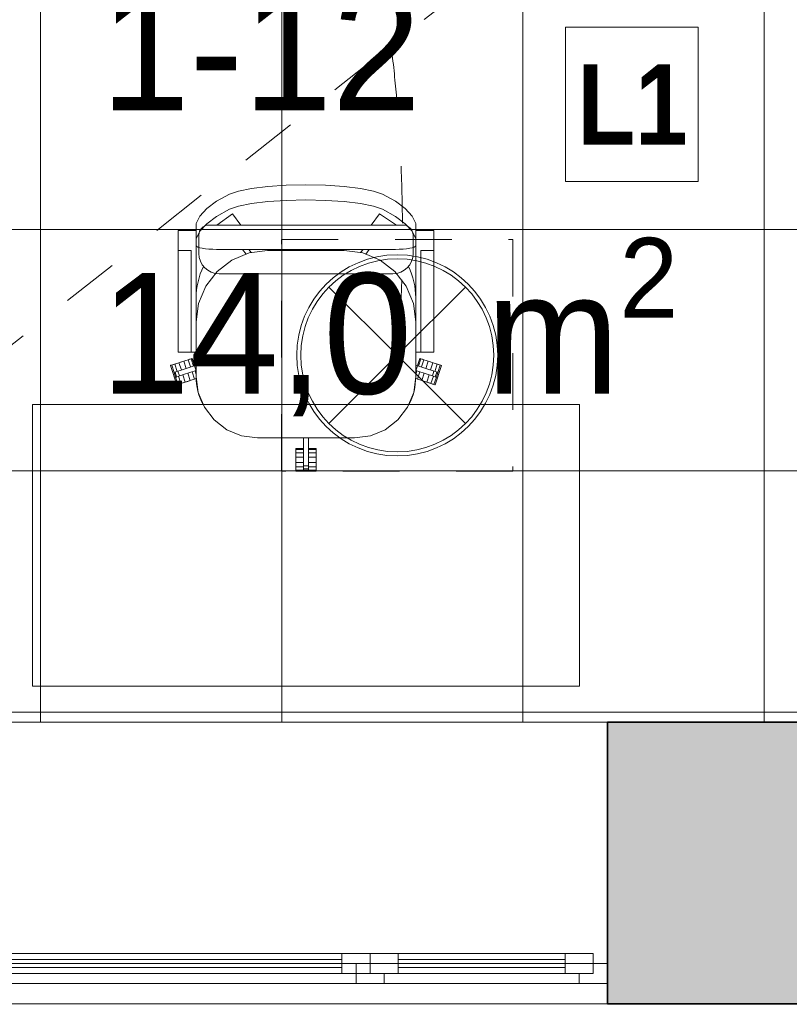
# Model space of a CAD drawing. Header units: millimetres. Extents: x -2932 to 42461, y -10716 to 17298.
# Tile 37 of 168: x 13174 to 15087, y -702 to 1747. Entities that reach past the tile are written whole.
import ezdxf

# ---------------------------------------------------------------- set-up
doc = ezdxf.new("R2010")
doc.units = ezdxf.units.MM
doc.header["$MEASUREMENT"] = 0
for name, pattern in [('Aligning Line', [635, 317.5, -317.5]), ('Dashed', [423.333333, 211.666667, -211.666667]), ('Small Dashed', [282.222222, 141.111111, -141.111111]), ('Wipeout_Contour', [1000, 0, -1000])]:
    doc.linetypes.add(name, pattern=pattern)
for name, color, linetype, lineweight in [('0_Pen_No__1', 7, 'Continuous', 13), ('A-FLOR.IFC Model_Pen_No__2', 8, 'Continuous', 15), ('ARCHICAD Windows_Pen_No__2', 8, 'Continuous', 15), ('ARCHICAD Zone Stamps_Pen_No__1', 7, 'Continuous', 13), ('Cut Pattern-1_Pen_No__2', 8, 'Continuous', 15), ('Grids-2_Pen_No__1', 7, 'Continuous', 13), ('I-FURN.IFC Model_Pen_No__2', 8, 'Continuous', 15), ('I-WALL.IFC Model_Pen_No__2', 8, 'Continuous', 15), ('I-WALL.IFC Model_Pen_No__27', 7, 'Continuous', 35), ('SA_LAGI_Pen_No__1', 7, 'Continuous', 13), ('SA_VALGUSTI_Pen_No__20', 1, 'Continuous', 0), ('Walls-1_Pen_No__1', 7, 'Continuous', 13), ('Walls_Pen_No__1', 7, 'Continuous', 13), ('Windows-1_Pen_No__1', 7, 'Continuous', 13), ('Windows_Pen_No__1', 7, 'Continuous', 13)]:
    doc.layers.add(name, color=color, linetype=linetype, lineweight=lineweight)
doc.layers.add('Furniture-1_Pen_No__62', color=7, linetype='Continuous', lineweight=20, true_color=0xaaaaaa)
doc.layers.add('SA_LAGI_Pen_No__102', color=7, linetype='Continuous', lineweight=13, true_color=0xcccccc)
doc.layers.add('I-WALL.IFC Model', color=7, linetype='Continuous')
doc.styles.add('GENERATED_STYLE_1', font='txt', dxfattribs={"width": 0.95})
doc.styles.add('GENERATED_STYLE_2', font='txt', dxfattribs={"width": 0.84})
doc.styles.add('GENERATED_STYLE_4', font='txt', dxfattribs={"width": 0.84})
doc.dimstyles.new('GENERATED_STYLE__2', dxfattribs={"dimtxt": 200, "dimasz": 152, "dimexe": 0.18, "dimexo": 0.0625, "dimgap": 0.09, "dimtad": 1, "dimtih": 1, "dimtoh": 1, "dimdec": 0, "dimzin": 0, "dimdsep": 46, "dimtxsty": 'GENERATED_STYLE_2', "dimblk": 'ARROWHEAD_2', "dimblk1": 'ARROWHEAD_2', "dimblk2": 'ARROWHEAD_2', "dimcen": 0.09, "dimse1": 1, "dimse2": 1, "dimclrd": 7, "dimclre": 7, "dimclrt": 7, "dimadec": 0, "dimazin": 0, "dimtfac": 1, "dimtdec": 4, "dimtmove": 0, "dimatfit": 3, "dimfxl": 0, "dimtolj": 1, "dimtzin": 0, "dimarcsym": 0})
doc.dimstyles.new('GENERATED_STYLE__3', dxfattribs={"dimtxt": 200, "dimasz": 152, "dimexe": 0.18, "dimexo": 0.0625, "dimgap": 0.09, "dimtad": 1, "dimdec": 0, "dimzin": 0, "dimdsep": 46, "dimtxsty": 'GENERATED_STYLE_2', "dimblk": 'ARROWHEAD_2', "dimblk1": 'ARROWHEAD_2', "dimblk2": 'ARROWHEAD_2', "dimcen": 0.09, "dimse1": 1, "dimse2": 1, "dimclrd": 7, "dimclre": 7, "dimclrt": 7, "dimadec": 0, "dimazin": 0, "dimtfac": 1, "dimtdec": 4, "dimtmove": 0, "dimatfit": 3, "dimfxl": 0, "dimtolj": 1, "dimtzin": 0, "dimarcsym": 0})

# ---------------------------------------------------------------- blocks, each defined once
blk = doc.blocks.new('*D16')
at = {"layer": '0_Pen_No__1', "color": 7, "linetype": 'Continuous', "lineweight": 13}
for p, q in [((11988, -1564.6), (11988, -1264.6)), ((16188.8, -1564.6), (16188.8, -1264.6)), ((12045.7, -1314.6), (11930.3, -1514.6)), ((16246.5, -1314.6), (16131, -1514.6)), ((11988, -1414.6), (16188.8, -1414.6))]:
    blk.add_line(p, q, dxfattribs=at)
at = {"color": 254, "linetype": 'Wipeout_Contour', "lineweight": 0, "ltscale": 56586.223936}
blk.add_wipeout([(13766.8, -1406.5), (14410, -1406.5), (14410, -1142.7), (13766.8, -1142.7)], dxfattribs=at)
at = {"color": 254, "linetype": 'Wipeout_Contour', "lineweight": 0, "ltscale": 63956.936056}
blk.add_wipeout([(15712.8, -1406.5), (16162.8, -1406.5), (16162.8, -1142.7), (15712.8, -1142.7)], dxfattribs=at)
at = {"layer": '0_Pen_No__1', "color": 7, "lineweight": 13, "char_height": 200, "attachment_point": 7, "style": 'GENERATED_STYLE_2'}
for s, insert in [('\\A1;{\\pql;\\fArial|b0|i0|c0|p34;4\xa0201}', (13798.6, -1374.6)), ('\\A1;{\\pql;\\fArial|b0|i0|c0|p34;163}', (15744.6, -1374.6))]:
    blk.add_mtext(s, dxfattribs=dict(at, insert=insert))
blk = doc.blocks.new('ARROWHEAD_2')
at = {"color": 0, "linetype": 'Continuous', "lineweight": 0}
for p, q in [((-0.378, -0.655), (0.378, 0.655)), ((0, 0), (-1, 0))]:
    blk.add_line(p, q, dxfattribs=at)
blk = doc.blocks.new('*D37')
at = {"layer": '0_Pen_No__1', "color": 7, "linetype": 'Continuous', "lineweight": 13}
for p, q in [((12585, -1879.2), (12585, -1579.2)), ((14635, -1879.2), (14635, -1579.2)), ((12642.7, -1629.2), (12527.3, -1829.2)), ((14692.7, -1629.2), (14577.3, -1829.2)), ((12585, -1729.2), (14635, -1729.2))]:
    blk.add_line(p, q, dxfattribs=at)
at = {"color": 254, "linetype": 'Wipeout_Contour', "lineweight": 0, "ltscale": 54812.571489}
blk.add_wipeout([(13288.4, -1721), (13931.6, -1721), (13931.6, -1457.3), (13288.4, -1457.3)], dxfattribs=at)
at = {"layer": '0_Pen_No__1', "color": 7, "lineweight": 13, "insert": (13320.3, -1689.2), "char_height": 200, "attachment_point": 7, "style": 'GENERATED_STYLE_2'}
blk.add_mtext('\\A1;{\\pql;\\fArial|b0|i0|c0|p34;2\xa0050}', dxfattribs=at)
blk = doc.blocks.new('*D38')
at = {"layer": '0_Pen_No__1', "color": 7, "linetype": 'Continuous', "lineweight": 13}
for p, q in [((14635, -1879.2), (14635, -1579.2)), ((16351.2, -1879.2), (16351.2, -1579.2)), ((14692.7, -1629.2), (14577.3, -1829.2)), ((16409, -1629.2), (16293.5, -1829.2)), ((14635, -1729.2), (16351.2, -1729.2))]:
    blk.add_line(p, q, dxfattribs=at)
at = {"color": 254, "linetype": 'Wipeout_Contour', "lineweight": 0, "ltscale": 62300.006684}
blk.add_wipeout([(15171.5, -1721), (15814.7, -1721), (15814.7, -1457.3), (15171.5, -1457.3)], dxfattribs=at)
at = {"layer": '0_Pen_No__1', "color": 7, "lineweight": 13, "insert": (15203.4, -1689.2), "char_height": 200, "attachment_point": 7, "style": 'GENERATED_STYLE_2'}
blk.add_mtext('\\A1;{\\pql;\\fArial|b0|i0|c0|p34;1\xa0716}', dxfattribs=at)
blk = doc.blocks.new('*D122')
at = {"layer": '0_Pen_No__1', "color": 7, "linetype": 'Continuous', "lineweight": 13}
for p, q in [((-1293.9, 57.7), (-1093.9, -57.7)), ((-1043.9, 0), (-1343.9, 0)), ((-1193.9, -700), (-1193.9, 0)), ((-1293.9, -642.3), (-1093.9, -757.7)), ((-1043.9, -700), (-1343.9, -700)), ((-1193.9, -797.8), (-1193.9, -700))]:
    blk.add_line(p, q, dxfattribs=at)
at = {"color": 254, "linetype": 'Wipeout_Contour', "lineweight": 0, "ltscale": 5586.472026}
blk.add_wipeout([(-1202, -575), (-1202, -125), (-1465.8, -125), (-1465.8, -575)], dxfattribs=at)
at = {"layer": '0_Pen_No__1', "color": 7, "lineweight": 13, "insert": (-1233.9, -543.2), "char_height": 200, "attachment_point": 7, "rotation": 90, "style": 'GENERATED_STYLE_2'}
blk.add_mtext('\\A1;{\\pql;\\fArial|b0|i0|c0|p34;700}', dxfattribs=at)
blk = doc.blocks.new('*D123')
at = {"layer": '0_Pen_No__1', "color": 7, "linetype": 'Continuous', "lineweight": 13}
for p, q in [((-1293.9, 6067.7), (-1093.9, 5952.3)), ((-1043.9, 6010), (-1343.9, 6010)), ((-1193.9, 0), (-1193.9, 6010)), ((-1293.9, 57.7), (-1093.9, -57.7)), ((-1043.9, 0), (-1343.9, 0))]:
    blk.add_line(p, q, dxfattribs=at)
at = {"color": 254, "linetype": 'Wipeout_Contour', "lineweight": 0, "ltscale": 23652.51132}
blk.add_wipeout([(-1202, 5534), (-1202, 5984.1), (-1465.8, 5984.1), (-1465.8, 5534)], dxfattribs=at)
at = {"color": 254, "linetype": 'Wipeout_Contour', "lineweight": 0, "ltscale": 13170.371674}
blk.add_wipeout([(-1202, 2683.4), (-1202, 3326.6), (-1465.8, 3326.6), (-1465.8, 2683.4)], dxfattribs=at)
at = {"layer": '0_Pen_No__1', "color": 7, "lineweight": 13, "char_height": 200, "attachment_point": 7, "rotation": 90, "style": 'GENERATED_STYLE_2'}
for s, insert in [('\\A1;{\\pql;\\fArial|b0|i0|c0|p34;420}', (-1233.9, 5565.9)), ('\\A1;{\\pql;\\fArial|b0|i0|c0|p34;6\xa0010}', (-1233.9, 2715.3))]:
    blk.add_mtext(s, dxfattribs=dict(at, insert=insert))

msp = doc.modelspace()

# ---------------------------------------------------------------- hatches: boundary and pattern name
at = {"layer": 'I-WALL.IFC Model', "linetype": 'Continuous', "lineweight": 0, "true_color": 0x000000}
msp.add_hatch(color=178, dxfattribs=at).paths.add_polyline_path([(14635, 0), (14635, -700), (16345, -700), (16345, 0)])

# ---------------------------------------------------------------- linework, layer by layer
at = {"layer": 'A-FLOR.IFC Model_Pen_No__2', "color": 8, "linetype": 'Continuous', "lineweight": 15, "flags": 128}
msp.add_lwpolyline([(-100, 6430), (0, 6430), (0, 0), (30435, 0), (30435, 6520), (38315, 6520), (38315, 12500), (12000, 12500), (12000, 7875), (8430, 7875), (8430, 12496.2), (2165, 12496.2), (2165, 11220), (-100, 11220)], close=True, dxfattribs=at)
at = {"layer": 'A-FLOR.IFC Model_Pen_No__2', "color": 8, "linetype": 'Dashed', "lineweight": 15, "flags": 128}
msp.add_lwpolyline([(0, 0), (30430, 0), (30430, 6520), (33865, 6520), (33865, 0), (38600, 0), (38600, 5615), (38315, 5615), (38315, 12500), (12000, 12500), (12000, 7905), (8430, 7905), (8430, 12496.2), (2165, 12496.2), (2165, 6180), (0, 6180)], close=True, dxfattribs=at)
at = {"layer": 'ARCHICAD Windows_Pen_No__2', "color": 8, "linetype": 'Continuous', "lineweight": 15}
for p, q in [((12620, -575), (14045, -575)), ((14045, -575), (14600, -575)), ((14045, -600), (14045, -575)), ((14600, -575), (14600, -600)), ((12585, -600), (14635, -600)), ((14635, -600), (14635, -650)), ((14635, -650), (12585, -650))]:
    msp.add_line(p, q, dxfattribs=at)
at = {"layer": 'I-FURN.IFC Model_Pen_No__2', "color": 8, "linetype": 'Continuous', "lineweight": 15}
for p, q in [((13717.6, 1321), (13750.1, 1327.4)), ((13750.1, 1327.4), (13790.6, 1332.3)), ((13790.6, 1332.3), (13836.6, 1335.3)), ((13836.6, 1335.3), (13885.5, 1336.4)), ((13885.5, 1336.4), (13934.4, 1335.3)), ((13934.4, 1335.3), (13980.4, 1332.3)), ((13980.4, 1332.3), (14020.9, 1327.4)), ((14020.9, 1327.4), (14053.4, 1321)), ((13663.2, 1295.4), (13695, 1313.4)), ((13695, 1313.4), (13717.6, 1321)), ((13836.6, 1297.8), (13790.6, 1294.8)), ((13885.5, 1298.8), (13836.6, 1297.8)), ((13934.4, 1297.8), (13885.5, 1298.8)), ((13980.4, 1294.8), (13934.4, 1297.8)), ((14053.4, 1321), (14076, 1313.4)), ((14076, 1313.4), (14107.8, 1295.4)), ((13621.8, 1258.7), (13638.7, 1277.2)), ((13638.7, 1277.2), (13663.2, 1295.4)), ((13695, 1275.8), (13663.2, 1257.9)), ((13717.6, 1283.4), (13695, 1275.8)), ((13750.1, 1289.9), (13717.6, 1283.4)), ((13790.6, 1294.8), (13750.1, 1289.9)), ((14020.9, 1289.9), (13980.4, 1294.8)), ((14053.4, 1283.4), (14020.9, 1289.9)), ((14076, 1275.8), (14053.4, 1283.4)), ((14107.8, 1257.9), (14076, 1275.8)), ((14107.8, 1295.4), (14132.3, 1277.2)), ((14132.3, 1277.2), (14149.2, 1258.7)), ((13612.4, 1240), (13621.8, 1258.7)), ((13663.2, 1257.9), (13638.7, 1239.7)), ((14132.3, 1239.7), (14107.8, 1257.9)), ((14149.2, 1258.7), (14158.5, 1240)), ((13612.4, 1202.5), (13612.4, 1240)), ((13638.7, 1239.7), (13621.8, 1221.1)), ((14149.2, 1221.1), (14132.3, 1239.7)), ((14158.5, 1202.5), (14158.5, 1240)), ((13568, 1220.3), (13568, 1222.6)), ((13568, 1222.6), (13612.4, 1222.6)), ((13568, 1218.8), (13568, 1220.3)), ((13568, 1213.5), (13568, 1218.8)), ((13568, 1208.1), (13568, 1213.5)), ((13568, 1200.1), (13568, 1208.1)), ((13568, 1192.1), (13568, 1200.1)), ((13621.8, 1221.1), (13612.4, 1202.5)), ((13612.4, 1202.5), (13612.4, 1200.6)), ((13612.4, 1200.6), (13612.4, 1200.1)), ((13612.4, 1200.1), (13612.4, 1192.1)), ((14158.5, 1202.5), (14149.2, 1221.1)), ((14158.5, 1222.6), (14203, 1222.6)), ((14158.5, 1200.6), (14158.5, 1202.5)), ((14158.5, 1200.1), (14158.5, 1200.6)), ((14158.5, 1192.1), (14158.5, 1200.1)), ((14203, 1222.6), (14203, 1220.3)), ((14203, 1220.3), (14203, 1218.8)), ((14203, 1218.8), (14203, 1213.5)), ((14203, 1213.5), (14203, 1208.1)), ((14203, 1208.1), (14203, 1200.1)), ((14203, 1200.1), (14203, 1192.1)), ((13568, 1184.8), (13568, 1192.1)), ((13568, 1173.2), (13568, 1184.8)), ((13612.4, 1192.1), (13612.4, 1182.7)), ((13612.4, 1184.8), (13614.4, 1183.1)), ((13612.4, 1182.7), (13612.4, 1173.2)), ((13614.4, 1183.1), (13616.3, 1181.4)), ((13616.3, 1181.4), (13621.8, 1180)), ((13621.8, 1180), (13627.3, 1178.6)), ((13627.3, 1178.6), (13635.6, 1177.6)), ((13635.6, 1177.6), (13643.8, 1176.7)), ((13643.8, 1176.7), (13653.5, 1176.3)), ((13653.5, 1176.3), (13663.3, 1176)), ((13663.3, 1176), (14107.8, 1176)), ((13736.7, 1164), (13728, 1176)), ((13743.7, 1176), (13749.6, 1167.8)), ((14021.4, 1167.8), (14027.3, 1176)), ((14043, 1176), (14034.3, 1164)), ((14107.8, 1176), (14117.5, 1176.3)), ((14117.5, 1176.3), (14127.2, 1176.7)), ((14127.2, 1176.7), (14135.4, 1177.6)), ((14135.4, 1177.6), (14143.7, 1178.6)), ((14143.7, 1178.6), (14149.2, 1180)), ((14149.2, 1180), (14154.7, 1181.4)), ((14154.7, 1181.4), (14156.6, 1183.1)), ((14156.6, 1183.1), (14158.5, 1184.8)), ((14158.5, 1182.7), (14158.5, 1192.1)), ((14158.5, 1173.2), (14158.5, 1182.7)), ((14203, 1192.1), (14203, 1184.8)), ((14203, 1184.8), (14203, 1173.2)), ((13568, 970), (13568, 1173.2)), ((13612.4, 1173.2), (13612.4, 970)), ((13744.2, 1167.1), (13701.4, 1149.4)), ((13790.2, 1173.2), (13744.2, 1167.1)), ((13980.7, 1173.2), (13790.2, 1173.2)), ((14026.8, 1167.1), (13980.7, 1173.2)), ((14069.7, 1149.4), (14026.8, 1167.1)), ((14158.5, 970), (14158.5, 1173.2)), ((14203, 1173.2), (14203, 970)), ((13701.4, 1149.4), (13664.5, 1121.1)), ((14106.5, 1121.1), (14069.7, 1149.4)), ((13664.5, 1121.1), (13636.3, 1084.3)), ((14134.7, 1084.3), (14106.5, 1121.1)), ((13636.3, 1084.3), (13618.5, 1041.4)), ((14152.5, 1041.4), (14134.7, 1084.3)), ((13618.5, 1041.4), (13612.4, 995.4)), ((14158.5, 995.4), (14152.5, 1041.4)), ((13568, 958.4), (13568, 970)), ((13568, 951.1), (13568, 958.4)), ((13612.4, 970), (13612.4, 960.5)), ((13612.4, 960.5), (13612.4, 951.1)), ((14158.5, 960.5), (14158.5, 970)), ((14158.5, 951.1), (14158.5, 960.5)), ((14203, 970), (14203, 958.4)), ((14203, 958.4), (14203, 951.1)), ((13568, 943.1), (13568, 951.1)), ((13568, 935.1), (13568, 943.1)), ((13568, 929.7), (13568, 935.1)), ((13612.4, 951.1), (13612.4, 943.1)), ((13612.4, 943.1), (13612.4, 935.1)), ((13612.4, 935.1), (13612.4, 929.7)), ((14158.5, 943.1), (14158.5, 951.1)), ((14158.5, 935.1), (14158.5, 943.1)), ((14158.5, 929.7), (14158.5, 935.1)), ((14203, 951.1), (14203, 943.1)), ((14203, 943.1), (14203, 935.1)), ((14203, 935.1), (14203, 929.7)), ((13568, 924.4), (13568, 929.7)), ((13568, 922.9), (13568, 924.4)), ((13568, 920.6), (13568, 922.9)), ((13568, 920.6), (13612.4, 920.6)), ((13612.4, 929.7), (13612.4, 924.4)), ((13612.4, 924.4), (13612.4, 922.5)), ((13612.4, 922.5), (13612.4, 920.6)), ((13612.4, 920.6), (13612.4, 859.4)), ((14158.5, 924.4), (14158.5, 929.7)), ((14158.5, 922.5), (14158.5, 924.4)), ((14158.5, 920.6), (14158.5, 922.5)), ((14158.5, 920.6), (14203, 920.6)), ((14158.5, 859.4), (14158.5, 920.6)), ((14203, 929.7), (14203, 924.4)), ((14203, 924.4), (14203, 922.9)), ((14203, 922.9), (14203, 920.6)), ((13548.9, 887.3), (13549.8, 887.6)), ((13564.6, 839), (13548.9, 887.3)), ((13549.8, 887.6), (13551.5, 888.2)), ((13551.5, 888.2), (13555.2, 889.4)), ((13557.4, 870.1), (13551.5, 888.2)), ((13555.2, 889.4), (13559, 890.6)), ((13559, 890.6), (13564.3, 892.4)), ((13559, 890.6), (13564.9, 872.5)), ((13564.3, 892.4), (13569.7, 894.1)), ((13569.7, 894.1), (13575.7, 896)), ((13575.6, 876), (13569.7, 894.1)), ((13575.7, 896), (13581.7, 898)), ((13577.4, 876.6), (13612.4, 888)), ((13581.7, 898), (13587, 899.7)), ((13587.5, 879.9), (13581.7, 898)), ((13587, 899.7), (13592.4, 901.5)), ((13592.4, 901.5), (13596.1, 902.7)), ((13598.3, 883.4), (13592.4, 901.5)), ((13596.1, 902.7), (13599.9, 903.9)), ((13599.9, 903.9), (13601.6, 904.5)), ((13605.7, 885.8), (13599.9, 903.9)), ((13601.6, 904.5), (13602.5, 904.8)), ((13602.5, 904.8), (13608.4, 886.6)), ((14158.5, 888), (14193.6, 876.6)), ((14162.6, 886.6), (14168.5, 904.8)), ((14171.1, 903.9), (14165.3, 885.8)), ((14168.5, 904.8), (14169.8, 904.3)), ((14169.8, 904.3), (14171.1, 903.9)), ((14171.1, 903.9), (14174.9, 902.7)), ((14178.6, 901.5), (14172.7, 883.4)), ((14174.9, 902.7), (14178.6, 901.5)), ((14178.6, 901.5), (14184, 899.7)), ((14189.3, 898), (14183.5, 879.9)), ((14184, 899.7), (14189.3, 898)), ((14189.3, 898), (14195.3, 896)), ((14195.3, 896), (14201.3, 894.1)), ((14201.3, 894.1), (14195.4, 876)), ((14201.3, 894.1), (14206.7, 892.4)), ((14206.1, 872.5), (14212, 890.6)), ((14222.1, 887.3), (14206.4, 839)), ((14206.7, 892.4), (14212, 890.6)), ((14212, 890.6), (14215.8, 889.4)), ((14219.5, 888.2), (14213.6, 870.1)), ((14215.8, 889.4), (14219.5, 888.2)), ((14219.5, 888.2), (14220.8, 887.8)), ((14220.8, 887.8), (14222.1, 887.3)), ((13557.4, 870.1), (13559.1, 870.6)), ((13561.3, 858), (13557.4, 870.1)), ((13559.1, 870.6), (13560, 870.9)), ((13560, 870.9), (13563.6, 872.1)), ((13563.9, 858.8), (13560, 870.9)), ((13562.6, 858.4), (13561.3, 858)), ((13567.2, 839.9), (13561.3, 858)), ((13563.9, 858.8), (13562.6, 858.4)), ((13563.6, 872.1), (13567.2, 873.2)), ((13567.5, 860), (13563.9, 858.8)), ((13567.2, 873.2), (13572.3, 874.9)), ((13571.1, 861.2), (13567.2, 873.2)), ((13571.1, 861.2), (13567.5, 860)), ((13568.8, 860.4), (13574.7, 842.3)), ((13574.7, 862.3), (13571.1, 861.2)), ((13572.3, 874.9), (13577.4, 876.6)), ((13581.3, 864.5), (13574.7, 862.3)), ((13585.4, 845.8), (13579.5, 863.9)), ((13612.4, 874.6), (13581.3, 864.5)), ((13597.4, 849.7), (13591.5, 867.8)), ((13608.1, 853.2), (13602.2, 871.3)), ((13612.4, 865.1), (13609.7, 873.7)), ((13612.3, 874.6), (13612.4, 874.2)), ((13612.4, 859.4), (13617.6, 820)), ((14153.4, 820), (14158.5, 859.4)), ((14158.5, 874.2), (14158.7, 874.6)), ((14189.7, 864.5), (14158.5, 874.6)), ((14161.3, 873.7), (14158.5, 865.1)), ((14168.8, 871.3), (14162.9, 853.2)), ((14179.5, 867.8), (14173.6, 849.7)), ((14191.5, 863.9), (14185.6, 845.8)), ((14194.8, 862.8), (14189.7, 864.5)), ((14193.6, 876.6), (14200.3, 874.4)), ((14199.9, 861.2), (14194.8, 862.8)), ((14196.3, 842.3), (14202.2, 860.4)), ((14203.8, 873.2), (14199.9, 861.2)), ((14203.5, 860), (14199.9, 861.2)), ((14200.3, 874.4), (14203.8, 873.2)), ((14207.1, 858.8), (14203.5, 860)), ((14203.8, 873.2), (14207.4, 872.1)), ((14209.7, 858), (14203.8, 839.9)), ((14211, 870.9), (14207.1, 858.8)), ((14208, 858.5), (14207.1, 858.8)), ((14207.4, 872.1), (14211, 870.9)), ((14209.7, 858), (14208, 858.5)), ((14213.6, 870.1), (14209.7, 858)), ((14211, 870.9), (14212.3, 870.5)), ((14212.3, 870.5), (14213.6, 870.1)), ((13565.9, 839.4), (13564.6, 839)), ((13567.2, 839.9), (13565.9, 839.4)), ((13570.9, 841.1), (13567.2, 839.9)), ((13574.7, 842.3), (13570.9, 841.1)), ((13580, 844), (13574.7, 842.3)), ((13585.4, 845.8), (13580, 844)), ((13591.4, 847.7), (13585.4, 845.8)), ((13597.4, 849.7), (13591.4, 847.7)), ((13602.7, 851.4), (13597.4, 849.7)), ((13608.1, 853.2), (13602.7, 851.4)), ((13611.8, 854.4), (13608.1, 853.2)), ((13613.1, 854.8), (13611.8, 854.4)), ((14159.2, 854.4), (14157.9, 854.8)), ((14162.9, 853.2), (14159.2, 854.4)), ((14168.3, 851.4), (14162.9, 853.2)), ((14173.6, 849.7), (14168.3, 851.4)), ((14179.6, 847.7), (14173.6, 849.7)), ((14185.6, 845.8), (14179.6, 847.7)), ((14191, 844), (14185.6, 845.8)), ((14196.3, 842.3), (14191, 844)), ((14200.1, 841.1), (14196.3, 842.3)), ((14203.8, 839.9), (14200.1, 841.1)), ((14205.5, 839.3), (14203.8, 839.9)), ((14206.4, 839), (14205.5, 839.3)), ((13617.6, 820), (13632.9, 783.2)), ((14138.1, 783.2), (14153.4, 820)), ((13205.5, 90), (13205.5, 790)), ((13205.5, 790), (14565.5, 790)), ((14565.5, 790), (14565.5, 90)), ((13632.9, 783.2), (13657.1, 751.7)), ((14113.9, 751.7), (14138.1, 783.2)), ((13657.1, 751.7), (13688.7, 727.5)), ((14082.4, 727.5), (14113.9, 751.7)), ((13688.7, 727.5), (13725.4, 712.2)), ((13725.4, 712.2), (13764.8, 707)), ((14006.1, 707), (14045.6, 712.2)), ((14045.6, 712.2), (14082.4, 727.5)), ((13764.8, 707), (14006.1, 707)), ((13879.2, 648.1), (13879.2, 707)), ((13891.9, 707), (13891.9, 648.1)), ((13860.1, 679.7), (13860.1, 680.7)), ((13860.1, 680.7), (13879.2, 680.7)), ((13860.1, 677.9), (13860.1, 679.7)), ((13860.1, 674), (13860.1, 677.9)), ((13879.2, 677.9), (13860.1, 677.9)), ((13860.1, 670.1), (13860.1, 674)), ((13860.1, 664.4), (13860.1, 670.1)), ((13879.2, 670.1), (13860.1, 670.1)), ((13860.1, 658.8), (13860.1, 664.4)), ((13891.9, 680.7), (13910.9, 680.7)), ((13910.9, 677.9), (13891.9, 677.9)), ((13910.9, 670.1), (13891.9, 670.1)), ((13910.9, 680.7), (13910.9, 679.3)), ((13910.9, 679.3), (13910.9, 677.9)), ((13910.9, 677.9), (13910.9, 674)), ((13910.9, 674), (13910.9, 670.1)), ((13910.9, 670.1), (13910.9, 664.4)), ((13910.9, 664.4), (13910.9, 658.8)), ((13860.1, 652.5), (13860.1, 658.8)), ((13879.2, 658.8), (13860.1, 658.8)), ((13860.1, 646.2), (13860.1, 652.5)), ((13860.1, 640.6), (13860.1, 646.2)), ((13879.2, 646.2), (13860.1, 646.2)), ((13860.1, 634.9), (13860.1, 640.6)), ((13879.2, 642.7), (13879.2, 648.1)), ((13879.2, 637.3), (13879.2, 642.7)), ((13879.2, 633.6), (13879.2, 637.3)), ((13891.9, 637.3), (13879.2, 637.3)), ((13910.9, 658.8), (13891.9, 658.8)), ((13891.9, 648.1), (13891.9, 641.1)), ((13910.9, 646.2), (13891.9, 646.2)), ((13891.9, 641.1), (13891.9, 637.3)), ((13891.9, 637.3), (13891.9, 633.6)), ((13910.9, 658.8), (13910.9, 652.5)), ((13910.9, 652.5), (13910.9, 646.2)), ((13910.9, 646.2), (13910.9, 640.6)), ((13910.9, 640.6), (13910.9, 634.9)), ((13860.1, 631), (13860.1, 634.9)), ((13860.1, 634.9), (13879.2, 634.9)), ((13860.1, 627.1), (13860.1, 631)), ((13860.1, 625.3), (13860.1, 627.1)), ((13879.2, 627.1), (13860.1, 627.1)), ((13860.1, 624.3), (13860.1, 625.3)), ((13910.9, 624.3), (13860.1, 624.3)), ((13879.2, 629.8), (13879.2, 633.6)), ((13879.2, 628.9), (13879.2, 629.8)), ((13891.9, 629.8), (13879.2, 629.8)), ((13879.2, 627.1), (13879.2, 628.9)), ((13891.9, 627.1), (13879.2, 627.1)), ((13891.9, 634.9), (13910.9, 634.9)), ((13891.9, 633.6), (13891.9, 629.8)), ((13891.9, 629.8), (13891.9, 628.5)), ((13891.9, 628.5), (13891.9, 627.1)), ((13910.9, 627.1), (13891.9, 627.1)), ((13910.9, 634.9), (13910.9, 631)), ((13910.9, 631), (13910.9, 627.1)), ((13910.9, 627.1), (13910.9, 625.7)), ((13910.9, 625.7), (13910.9, 624.3)), ((13205.5, 90), (14565.5, 90))]:
    msp.add_line(p, q, dxfattribs=at)
at = {"layer": 'I-WALL.IFC Model_Pen_No__2', "color": 8, "linetype": 'Continuous', "lineweight": 15}
for p, q in [((14635, 0), (12585, 0)), ((12585, -700), (14635, -700))]:
    msp.add_line(p, q, dxfattribs=at)
at = {"layer": 'I-WALL.IFC Model_Pen_No__27', "color": 7, "linetype": 'Continuous', "lineweight": 35}
msp.add_line((14635, -700), (14635, 0), dxfattribs=at)
at = {"layer": 'I-WALL.IFC Model_Pen_No__27', "color": 7, "linetype": 'Continuous', "lineweight": 35, "flags": 128}
for points in [[(16345, 0), (14635, 0)], [(14635, -700), (16345, -700)]]:
    msp.add_lwpolyline(points, dxfattribs=at)
at = {"layer": 'SA_LAGI_Pen_No__1', "color": 7, "linetype": 'Small Dashed', "lineweight": 13}
msp.add_line((11963, 0), (16201.2, 3342), dxfattribs=at)
at = {"layer": 'SA_VALGUSTI_Pen_No__20', "color": 1, "linetype": 'Small Dashed', "lineweight": 0}
msp.add_open_spline([(13455.2, 3204.6), (13455.2, 3204.6), (13731.9, 2861.3), (13899.9, 2460.5), (14204.5, 1733.9), (14112.4, 912.4), (14112.4, 912.4)], degree=3, knots=[0, 0, 0, 0, 1, 1, 1, 2, 2, 2, 2], dxfattribs=at)

# ---------------------------------------------------------------- texts
at = {"layer": 'ARCHICAD Zone Stamps_Pen_No__1', "color": 7, "lineweight": 13, "char_height": 300, "attachment_point": 1, "style": 'GENERATED_STYLE_1'}
for s, insert in [('\\A1;{\\pql;\\pt0;\\fSwis721 Lt BT|b0|i0|c0|p34;1-12}', (13374.9, 1822)), ('\\A1;{\\pql;\\pt0,100;\\fSwis721 Lt BT|b0|i0|c0|p34;14,0\\fSwis721 Lt BT|b0|i0|c0|p34;\\A1{\\H.66x;\\S^  ;}\\fSwis721 Lt BT|b0|i0|c0|p34; m\\fSwis721 Lt BT|b0|i0|c0|p34;\\A1{\\H.66x;\\S2^  ;}}', (13374.9, 1204.4))]:
    msp.add_mtext(s, dxfattribs=dict(at, insert=insert))

# ---------------------------------------------------------------- next in the draw order: dimensions: what is measured, and where the dimension line sits
at = {"color": 7, "linetype": 'Continuous', "lineweight": 13}
dim = msp.add_linear_dim(base=(16188.7, -1414.6), p1=(11988, 1526), p2=(16188.7, 2830), dimstyle='GENERATED_STYLE__2', dxfattribs=at)
dim.commit()
dim.dimension.update_dxf_attribs({"geometry": '*D16', "text_midpoint": (14151.9, -1274.6), "dimtype": 160})

# ---------------------------------------------------------------- next in the draw order: dimensions: what is measured, and where the dimension line sits
dim = msp.add_linear_dim(base=(14635, -1729.2), p1=(12585, 0), p2=(14635, 0), dimstyle='GENERATED_STYLE__2', dxfattribs=at)
dim.commit()
dim.dimension.update_dxf_attribs({"geometry": '*D37', "text_midpoint": (13673.5, -1589.2), "dimtype": 160})

# ---------------------------------------------------------------- next in the draw order: dimensions: what is measured, and where the dimension line sits
dim = msp.add_linear_dim(base=(16351.2, -1729.2), p1=(14635, 0), p2=(16351.2, 0), dimstyle='GENERATED_STYLE__2', dxfattribs=at)
dim.commit()
dim.dimension.update_dxf_attribs({"geometry": '*D38', "text_midpoint": (15556.6, -1589.2), "dimtype": 160})

# ---------------------------------------------------------------- next in the draw order: dimensions: what is measured, and where the dimension line sits
dim = msp.add_linear_dim(base=(-1193.9, 0), p1=(15450.3, -700), p2=(15450.3, 0), angle=90, dimstyle='GENERATED_STYLE__3', dxfattribs=at)
dim.commit()
dim.dimension.update_dxf_attribs({"geometry": '*D122', "text_midpoint": (-1333.9, -307.7), "dimtype": 160, "text_rotation": 90})

# ---------------------------------------------------------------- next in the draw order: linework, layer by layer
at = {"layer": 'Walls-1_Pen_No__1', "color": 7, "linetype": 'Continuous', "lineweight": 13}
for p, q in [((14635, -650), (14635, -700)), ((14635, -700), (16345, -700))]:
    msp.add_line(p, q, dxfattribs=at)
at = {"layer": 'Walls_Pen_No__1', "color": 7, "linetype": 'Continuous', "lineweight": 13}
msp.add_line((14635, -700), (12585, -700), dxfattribs=at)
at = {"layer": 'Windows-1_Pen_No__1', "color": 7, "linetype": 'Continuous', "lineweight": 13}
for p, q in [((13975, -625), (13975, -575)), ((13975, -575), (14045, -575)), ((14045, -575), (14045, -625)), ((14045, -625), (14045, -575)), ((14045, -575), (14115, -575)), ((14115, -575), (14115, -625)), ((14530, -625), (14530, -575)), ((14530, -575), (14600, -575)), ((14600, -575), (14600, -625)), ((12690, -590), (13975, -590)), ((13975, -610), (12690, -610)), ((13975, -590), (13975, -610)), ((14010, -650), (14010, -600)), ((14010, -600), (14045, -600)), ((14045, -600), (14045, -625)), ((14115, -610), (14115, -590)), ((14115, -590), (14530, -590)), ((14530, -610), (14115, -610)), ((14530, -590), (14530, -610)), ((14600, -625), (14600, -600)), ((14600, -600), (14635, -600)), ((14635, -600), (14635, -650)), ((14045, -625), (13975, -625)), ((14115, -625), (14045, -625)), ((14045, -625), (14080, -625)), ((14080, -625), (14080, -650)), ((14600, -625), (14530, -625)), ((14565, -625), (14600, -625)), ((14565, -650), (14565, -625)), ((14080, -650), (14010, -650)), ((14635, -650), (14565, -650))]:
    msp.add_line(p, q, dxfattribs=at)
at = {"layer": 'Windows_Pen_No__1', "color": 7, "linetype": 'Continuous', "lineweight": 13}
for p, q in [((13975, -575), (12690, -575)), ((14530, -575), (14115, -575)), ((12690, -625), (13975, -625)), ((14115, -625), (14530, -625)), ((12655, -650), (14010, -650)), ((14080, -650), (14565, -650))]:
    msp.add_line(p, q, dxfattribs=at)

# ---------------------------------------------------------------- next in the draw order: dimensions: what is measured, and where the dimension line sits
at = {"color": 7, "linetype": 'Continuous', "lineweight": 13}
dim = msp.add_linear_dim(base=(-1193.9, 6010), p1=(15450.3, 0), p2=(680, 6010), angle=90, dimstyle='GENERATED_STYLE__3', dxfattribs=at)
dim.commit()
dim.dimension.update_dxf_attribs({"geometry": '*D123', "text_midpoint": (-1333.9, 3068.5), "dimtype": 160, "text_rotation": 90})

# ---------------------------------------------------------------- next in the draw order: hatches: boundary and pattern name
at = {"layer": 'Cut Pattern-1_Pen_No__2', "linetype": 'Continuous', "lineweight": 15}
msp.add_hatch(color=8, dxfattribs=at).paths.add_polyline_path([(16345, 0), (14635, 0), (14635, -700), (16345, -700)])

# ---------------------------------------------------------------- next in the draw order: linework, layer by layer
at = {"layer": 'Furniture-1_Pen_No__62', "color": 253, "linetype": 'Continuous', "lineweight": 20, "true_color": 0xaaaaaa}
for p, q in [((13702.9, 1264.6), (13663.8, 1236.3)), ((13723.5, 1236.3), (13702.9, 1264.6)), ((14047.5, 1236.3), (14068.1, 1264.6)), ((14068.1, 1264.6), (14110.3, 1236.3)), ((14126.7, 1236.3), (13644.3, 1236.3)), ((13619, 1211), (13619, 1165.9)), ((14152, 1211), (14152, 1165.9)), ((13568, 1173.2), (13600.3, 1173.2)), ((13568, 920.6), (13568, 1173.2)), ((13600.3, 920.6), (13600.3, 1173.2)), ((14171.1, 920.6), (14171.1, 1173.2)), ((14203, 1173.2), (14171.1, 1173.2)), ((14203, 920.6), (14203, 1173.2)), ((14101.3, 1115.2), (13669.7, 1115.2)), ((13612.4, 859.4), (13612.4, 1055.2)), ((14158.5, 859.4), (14158.5, 1055.2)), ((13568, 920.6), (13600.3, 920.6)), ((14203, 920.6), (14171.1, 920.6)), ((13548.9, 887.3), (13602.5, 904.8)), ((13564.6, 839), (13548.9, 887.3)), ((13602.5, 904.8), (13612.4, 874.2)), ((14168.5, 904.8), (14158.5, 874.2)), ((14222.1, 887.3), (14168.5, 904.8)), ((14222.1, 887.3), (14206.4, 839)), ((13612.5, 854.6), (13564.6, 839)), ((14206.4, 839), (14158.5, 854.6)), ((13205.5, 90), (13205.5, 790)), ((13205.5, 790), (14565.5, 790)), ((14565.5, 790), (14565.5, 90)), ((13205.5, 90), (14565.5, 90))]:
    msp.add_line(p, q, dxfattribs=at)
for centre, radius, start, end in [((13644.3, 1211), 25.2, 90, 180), ((14126.7, 1211), 25.2, 0, 90), ((13669.7, 1165.9), 50.7, 180, 270), ((14101.3, 1165.9), 50.7, 270, 0), ((13790.2, 1055.2), 177.8, 153.8316, 180), ((13980.7, 1055.2), 177.8, 0, 26.1658), ((13764.8, 859.4), 152.4, 180, 207.4718), ((14006.1, 859.4), 152.4, 332.5282, 0)]:
    msp.add_arc(centre, radius, start, end, dxfattribs=at)
at = {"layer": 'Grids-2_Pen_No__1', "color": 7, "linetype": 'Aligning Line', "lineweight": 13}
msp.add_line((121.4, 0), (38421.6, 0), dxfattribs=at)
at = {"layer": 'SA_VALGUSTI_Pen_No__20', "color": 1, "linetype": 'Small Dashed', "lineweight": 0}
for p, q in [((13824.7, 1200.1), (14400.1, 1200.1)), ((13824.7, 624.7), (13824.7, 1200.1)), ((14400.1, 1200.1), (14400.1, 624.7)), ((14400.1, 624.7), (13824.7, 624.7))]:
    msp.add_line(p, q, dxfattribs=at)
at = {"layer": 'SA_VALGUSTI_Pen_No__20', "color": 1, "linetype": 'Continuous', "lineweight": 0}
for q in [(13942.7, 1082.1), (14282.1, 1082.1), (13942.7, 742.7), (14282.1, 742.7)]:
    msp.add_line((14112.4, 912.4), q, dxfattribs=at)
msp.add_circle((14112.4, 912.4), 240, dxfattribs=at)
for start, end in [(0, 180), (180, 0)]:
    msp.add_arc((14112.4, 912.4), 250, start, end, dxfattribs=at)
at = {"layer": 'Walls-1_Pen_No__1', "color": 7, "linetype": 'Continuous', "lineweight": 13}
for p, q in [((16188.7, 0), (14635, 0)), ((14635, 0), (14635, -600))]:
    msp.add_line(p, q, dxfattribs=at)
at = {"layer": 'Walls_Pen_No__1', "color": 7, "linetype": 'Continuous', "lineweight": 13}
msp.add_line((12585, 0), (14635, 0), dxfattribs=at)

# ---------------------------------------------------------------- next in the draw order: wipeouts: each hides what was drawn before it
at = {"color": 7, "linetype": 'Continuous', "lineweight": 13, "ltscale": 59108.685101}
msp.add_wipeout([(14530.7, 1728.2), (14860.9, 1728.2), (14860.9, 1344.7), (14530.7, 1344.7)], dxfattribs=at).dxf.layer = 'SA_LAGI_Pen_No__1'

# ---------------------------------------------------------------- next in the draw order: hatches: boundary and pattern name
at = {"layer": 'SA_LAGI_Pen_No__102', "linetype": 'Continuous', "lineweight": 13, "true_color": 0xcccccc}
h = msp.add_hatch(dxfattribs=at)
h.set_pattern_fill('Grid_60x60_0001', color=254, style=0, pattern_type=2)
h.set_pattern_definition([(90, (13824.7, 624.7), (-600, 0), []), (180, (13824.7, 624.7), (0, 600), [])])
h.paths.add_polyline_path([(11988, 0), (16188.7, 0), (16188.7, 3329.5), (11988, 3329.5)])

# ---------------------------------------------------------------- next in the draw order: linework, layer by layer
at = {"layer": 'SA_LAGI_Pen_No__1', "color": 7, "linetype": 'Continuous', "lineweight": 13, "flags": 128}
for points in [[(11988, 0), (16188.7, 0), (16188.7, 3329.5), (11988, 3329.5)], [(14530.7, 1728.2), (14860.9, 1728.2), (14860.9, 1344.7), (14530.7, 1344.7)]]:
    msp.add_lwpolyline(points, close=True, dxfattribs=at)

# ---------------------------------------------------------------- next in the draw order: texts
at = {"layer": 'SA_LAGI_Pen_No__1', "color": 7, "linetype": 'Continuous', "lineweight": 13, "insert": (14560.7, 1636.4), "char_height": 200, "attachment_point": 1, "style": 'GENERATED_STYLE_4'}
msp.add_mtext('\\A1;{\\pql;\\fArial|b1|i0|c0|p34;L1}', dxfattribs=at)

doc.saveas('drawing.dxf')
